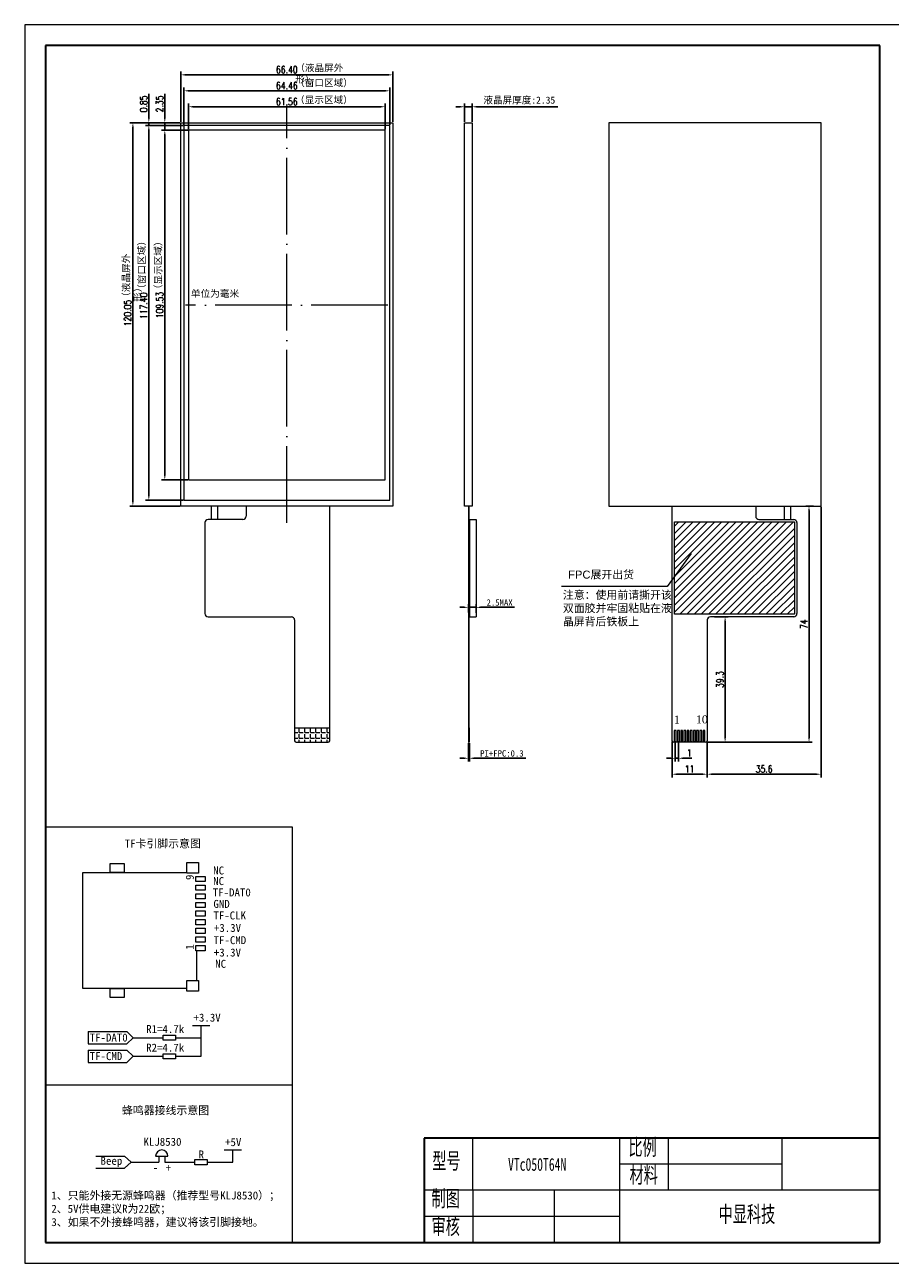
# Model space of a CAD drawing. Header units: millimetres. Extents: x 1758 to 2307, y -2256 to -1869.
# Tile 1 of 2: x 1758 to 2029, y -2256 to -1869. Entities that reach past the tile are written whole.
import ezdxf
from ezdxf.enums import TextEntityAlignment as Align

# ---------------------------------------------------------------- set-up
doc = ezdxf.new("R2010")
doc.units = ezdxf.units.MM
doc.linetypes.add('ACAD_ISO04W100', pattern=[30, 24, -3, 0, -3])
doc.linetypes.add('CENTER2', pattern=[28.574999, 19.049999, -3.175, 3.175, -3.175])
doc.layers.get('0').update_dxf_attribs({"lineweight": 18})
for name, color, linetype, lineweight in [('DIM（标注）', 3, 'Continuous', 18), ('SILKSCREEN_OUTLINES_BTM', 211, 'Continuous', 18), ('thick', 7, 'Continuous', 30), ('thin', 7, 'Continuous', 18), ('标注', 7, 'Continuous', 13), ('粗实线层', 7, 'Continuous', 35), ('细实线层', 7, 'Continuous', 18)]:
    doc.layers.add(name, color=color, linetype=linetype, lineweight=lineweight)
doc.styles.add('ROMANS', font='romans.shx', dxfattribs={"width": 0.8, "bigfont": 'gbcbig.shx'})
doc.styles.get("Standard").update_dxf_attribs({"font": 'txt.shx', "bigfont": 'gbcbig.shx'})
doc.styles.add('TIMES_NEW_ROMAN', font='txt')
doc.styles.add('宋体', font='txt')
doc.styles.add('机械字体', font='txt', dxfattribs={"width": 0.67})
doc.dimstyles.new('ISO-25$0', dxfattribs={"dimscale": 0.8, "dimtxt": 2.75, "dimasz": 1.7, "dimexe": 1.25, "dimexo": 0.3, "dimtad": 1, "dimzin": 0, "dimdsep": 46, "dimtxsty": 'ROMANS', "dimcen": 2, "dimdle": 3.4, "dimclrd": 256, "dimclre": 256, "dimclrt": 256, "dimadec": 0, "dimazin": 0, "dimtfac": 1, "dimtmove": 0, "dimatfit": 3, "dimfxl": 0, "dimtolj": 1, "dimarcsym": 0})

# ---------------------------------------------------------------- blocks, each defined once
blk = doc.blocks.new('*X3')
at = {"lineweight": 0}
for points in [[(1810.74, -1894.02), (1810.74, -1894.48), (1809.38, -1894.25)], [(1869.58, -1894.02), (1869.58, -1894.48), (1870.94, -1894.25)]]:
    blk.add_hatch(color=256, dxfattribs=at).paths.add_polyline_path(points, flags=0)
at = {"lineweight": -2}
for p, q in [((1809.38, -1901.36), (1809.38, -1893.25)), ((1810.74, -1894.25), (1869.58, -1894.25)), ((1870.94, -1901.36), (1870.94, -1893.25))]:
    blk.add_line(p, q, dxfattribs=at)
at = {"lineweight": 0, "insert": (1840.16, -1892.65), "char_height": 2.2, "width": 13.9124, "attachment_point": 5, "style": 'ROMANS'}
blk.add_mtext('61.56', dxfattribs=at)
blk = doc.blocks.new('*X4')
at = {"lineweight": 0}
for points in [[(1808.32, -1884.02), (1808.32, -1884.48), (1806.96, -1884.25)], [(1872, -1884.02), (1872, -1884.48), (1873.36, -1884.25)]]:
    blk.add_hatch(color=256, dxfattribs=at).paths.add_polyline_path(points, flags=0)
at = {"lineweight": -2}
for p, q in [((1806.96, -1899.01), (1806.96, -1883.25)), ((1808.32, -1884.25), (1872, -1884.25)), ((1873.36, -1899.01), (1873.36, -1883.25))]:
    blk.add_line(p, q, dxfattribs=at)
at = {"lineweight": 0, "insert": (1840.16, -1882.65), "char_height": 2.2, "width": 13.9124, "attachment_point": 5, "style": 'ROMANS'}
blk.add_mtext('66.40', dxfattribs=at)
blk = doc.blocks.new('*X5')
at = {"lineweight": 0}
for points in [[(1801.73, -1902.96), (1802.19, -1902.96), (1801.96, -1901.6)], [(1801.73, -2009.76), (1802.19, -2009.76), (1801.96, -2011.12)]]:
    blk.add_hatch(color=256, dxfattribs=at).paths.add_polyline_path(points, flags=0)
at = {"lineweight": -2}
for p, q in [((1809.14, -1901.6), (1800.96, -1901.6)), ((1801.96, -1902.96), (1801.96, -2009.76)), ((1809.14, -2011.12), (1800.96, -2011.12))]:
    blk.add_line(p, q, dxfattribs=at)
at = {"lineweight": 0, "insert": (1800.36, -1956.36), "char_height": 2.2, "width": 16.9295, "attachment_point": 5, "rotation": 90, "style": 'ROMANS'}
blk.add_mtext('109.53', dxfattribs=at)
blk = doc.blocks.new('*X6')
at = {"lineweight": 0}
for points in [[(1791.73, -1900.61), (1792.19, -1900.61), (1791.96, -1899.25)], [(1791.73, -2017.94), (1792.19, -2017.94), (1791.96, -2019.3)]]:
    blk.add_hatch(color=256, dxfattribs=at).paths.add_polyline_path(points, flags=0)
at = {"lineweight": -2}
for p, q in [((1806.72, -1899.25), (1790.96, -1899.25)), ((1791.96, -1900.61), (1791.96, -2017.94)), ((1806.72, -2019.3), (1790.96, -2019.3))]:
    blk.add_line(p, q, dxfattribs=at)
at = {"lineweight": 0, "insert": (1790.36, -1958.86), "char_height": 2.2, "width": 16.9295, "attachment_point": 5, "rotation": 90, "style": 'ROMANS'}
blk.add_mtext('120.05', dxfattribs=at)
blk = doc.blocks.new('*X7')
at = {"lineweight": 0}
for points in [[(1960.44, -2098.07), (1960.44, -2098.53), (1961.8, -2098.3)], [(1964.16, -2098.07), (1964.16, -2098.53), (1962.8, -2098.3)]]:
    blk.add_hatch(color=256, dxfattribs=at).paths.add_polyline_path(points, flags=0)
at = {"lineweight": -2}
for p, q in [((1961.8, -2093.34), (1961.8, -2099.3)), ((1962.8, -2093.34), (1962.8, -2099.3)), ((1960.44, -2098.3), (1959.08, -2098.3)), ((1961.8, -2098.3), (1962.8, -2098.3)), ((1964.16, -2098.3), (1966.94, -2098.3))]:
    blk.add_line(p, q, dxfattribs=at)
at = {"lineweight": 0, "insert": (1966.23, -2096.7), "char_height": 2.2, "width": 0.8381, "attachment_point": 5, "style": 'ROMANS'}
blk.add_mtext('1', dxfattribs=at)
blk = doc.blocks.new('*X8')
at = {"lineweight": 0}
for points in [[(1962.16, -2103.07), (1962.16, -2103.53), (1960.8, -2103.3)], [(1970.44, -2103.07), (1970.44, -2103.53), (1971.8, -2103.3)]]:
    blk.add_hatch(color=256, dxfattribs=at).paths.add_polyline_path(points, flags=0)
at = {"lineweight": -2}
for p, q in [((1960.8, -2093.04), (1960.8, -2104.3)), ((1971.8, -2093.04), (1971.8, -2104.3)), ((1962.16, -2103.3), (1970.44, -2103.3))]:
    blk.add_line(p, q, dxfattribs=at)
at = {"lineweight": 0, "insert": (1966.3, -2101.7), "char_height": 2.2, "width": 4.1905, "attachment_point": 5, "style": 'ROMANS'}
blk.add_mtext('11', dxfattribs=at)
blk = doc.blocks.new('*X9')
at = {"lineweight": 0}
for points in [[(1977.18, -2055.36), (1977.64, -2055.36), (1977.41, -2054)], [(1977.18, -2091.94), (1977.64, -2091.94), (1977.41, -2093.3)]]:
    blk.add_hatch(color=256, dxfattribs=at).paths.add_polyline_path(points, flags=0)
at = {"lineweight": -2}
for p, q in [((1974.05, -2054), (1978.41, -2054)), ((1977.41, -2091.94), (1977.41, -2055.36)), ((1971.54, -2093.3), (1978.41, -2093.3))]:
    blk.add_line(p, q, dxfattribs=at)
at = {"lineweight": 0, "insert": (1975.81, -2073.65), "char_height": 2.2, "width": 10.7276, "attachment_point": 5, "rotation": 90, "style": 'ROMANS'}
blk.add_mtext('39.3', dxfattribs=at)
blk = doc.blocks.new('*X10')
at = {"lineweight": 0}
for points in [[(1894.48, -1894.02), (1894.48, -1894.48), (1895.84, -1894.25)], [(1899.55, -1894.02), (1899.55, -1894.48), (1898.19, -1894.25)]]:
    blk.add_hatch(color=256, dxfattribs=at).paths.add_polyline_path(points, flags=0)
at = {"lineweight": -2}
for p, q in [((1894.48, -1894.25), (1893.12, -1894.25)), ((1895.84, -1899.01), (1895.84, -1893.25)), ((1895.84, -1894.25), (1898.19, -1894.25)), ((1898.19, -1899.01), (1898.19, -1893.25)), ((1899.55, -1894.25), (1925.03, -1894.25))]:
    blk.add_line(p, q, dxfattribs=at)
at = {"lineweight": 0, "insert": (1912.97, -1892.29), "char_height": 2.2, "width": 46.5073, "attachment_point": 5, "style": '宋体'}
blk.add_mtext('液晶屏厚度:2.35', dxfattribs=at)
blk = doc.blocks.new('$CAXA_FRAME_13B17AC1$')
at = {"layer": '粗实线层'}
for p, q in [((-287, 200), (-287, -200)), ((287, 200), (-287, 200)), ((287, -200), (287, 200)), ((-287, -200), (287, -200))]:
    blk.add_line(p, q, dxfattribs=at)
at = {"layer": '细实线层'}
for p, q in [((297, 210), (-297, 210)), ((-297, 210), (-297, -210)), ((297, -210), (297, 210)), ((-297, -210), (297, -210))]:
    blk.add_line(p, q, dxfattribs=at)
blk = doc.blocks.new('TF')
at = {"lineweight": 0}
for p, q in [((-4.774, 14.5), (-0.976, 14.5)), ((-14.7, 13.274), (-14.7, 0)), ((0, 0), (0, 13.25)), ((-14.7, 0), (0, 0))]:
    blk.add_line(p, q, dxfattribs=at)
for points in [[(-15.976, 14.726), (-14.624, 14.726), (-14.624, 13.274), (-15.976, 13.274)], [(-14.226, 15.576), (-13.574, 15.576), (-13.574, 14.424), (-14.226, 14.424)], [(-13.126, 15.576), (-12.474, 15.576), (-12.474, 14.424), (-13.126, 14.424)], [(-12.026, 15.576), (-11.374, 15.576), (-11.374, 14.424), (-12.026, 14.424)], [(-10.926, 15.576), (-10.274, 15.576), (-10.274, 14.424), (-10.926, 14.424)], [(-9.826, 15.576), (-9.174, 15.576), (-9.174, 14.424), (-9.826, 14.424)], [(-8.726, 15.576), (-8.074, 15.576), (-8.074, 14.424), (-8.726, 14.424)], [(-7.626, 15.576), (-6.974, 15.576), (-6.974, 14.424), (-7.626, 14.424)], [(-6.526, 15.576), (-5.874, 15.576), (-5.874, 14.424), (-6.526, 14.424)], [(-5.426, 15.576), (-4.774, 15.576), (-4.774, 14.424), (-5.426, 14.424)], [(-0.976, 14.726), (0.376, 14.726), (0.376, 13.274), (-0.976, 13.274)], [(-15.8715, 5.289), (-14.7285, 5.289), (-14.7285, 3.511), (-15.8715, 3.511)], [(0.0285, 5.289), (1.1715, 5.289), (1.1715, 3.511), (0.0285, 3.511)]]:
    blk.add_lwpolyline(points, close=True, dxfattribs=at)
blk = doc.blocks.new('*X13')
at = {"lineweight": 0}
for points in [[(1801.73, -1897.89), (1802.19, -1897.89), (1801.96, -1899.25)], [(1801.73, -1902.96), (1802.19, -1902.96), (1801.96, -1901.6)]]:
    blk.add_hatch(color=256, dxfattribs=at).paths.add_polyline_path(points, flags=0)
at = {"lineweight": -2}
for p, q in [((1801.96, -1897.89), (1801.96, -1890.17)), ((1805.12, -1899.25), (1800.96, -1899.25)), ((1801.96, -1901.6), (1801.96, -1899.25)), ((1804.81, -1901.6), (1800.96, -1901.6)), ((1801.96, -1902.96), (1801.96, -1904.32))]:
    blk.add_line(p, q, dxfattribs=at)
at = {"lineweight": 0, "insert": (1800.36, -1893.35), "char_height": 2.2, "width": 10.7276, "attachment_point": 5, "rotation": 90, "style": 'ROMANS'}
blk.add_mtext('2.35', dxfattribs=at)
blk = doc.blocks.new('*X33')
at = {"lineweight": 0}
for points in [[(2003.46, -2020.66), (2003.91, -2020.66), (2003.69, -2019.3)], [(2003.46, -2091.94), (2003.91, -2091.94), (2003.69, -2093.3)]]:
    blk.add_hatch(color=256, dxfattribs=at).paths.add_polyline_path(points, flags=0)
at = {"lineweight": -2}
for p, q in [((2005.05, -2019.3), (2002.69, -2019.3)), ((2003.69, -2091.94), (2003.69, -2020.66)), ((1975.92, -2093.3), (2004.69, -2093.3))]:
    blk.add_line(p, q, dxfattribs=at)
at = {"lineweight": 0, "insert": (2002.09, -2056.3), "char_height": 2.2, "width": 5.8667, "attachment_point": 5, "rotation": 90, "style": 'ROMANS'}
blk.add_mtext('74', dxfattribs=at)
blk = doc.blocks.new('*X34')
at = {"layer": '标注', "linetype": 'Continuous', "lineweight": 0}
blk.add_hatch(color=256, dxfattribs=at).paths.add_polyline_path([(1966.8, -2034.18), (1966.31, -2035.06), (1966.11, -2034.92)], flags=0)
blk.add_hatch(color=256, dxfattribs=at).paths.add_polyline_path([(1966.8, -2034.18), (1966.31, -2035.06), (1966.11, -2034.92)], flags=0)
for p, q in [((1966.8, -2034.18), (1959.32, -2044.52)), ((1966.8, -2034.18), (1959.32, -2044.52)), ((1959.32, -2044.52), (1926.19, -2044.52)), ((1959.32, -2044.52), (1926.19, -2044.52))]:
    blk.add_line(p, q, dxfattribs=at)
at = {"layer": '标注', "lineweight": 0}
blk.add_line((1926.19, -2044.52), (1926.19, -2044.52), dxfattribs=at)
blk.add_line((1926.19, -2044.52), (1926.19, -2044.52), dxfattribs=at)
blk = doc.blocks.new('*X35')
at = {"lineweight": 0}
for points in [[(1973.16, -2103.07), (1973.16, -2103.53), (1971.8, -2103.3)], [(2006.08, -2103.07), (2006.08, -2103.53), (2007.44, -2103.3)]]:
    blk.add_hatch(color=256, dxfattribs=at).paths.add_polyline_path(points, flags=0)
at = {"lineweight": -2}
for p, q in [((2007.44, -2019.54), (2007.44, -2104.3)), ((1971.8, -2093.04), (1971.8, -2104.3)), ((2006.08, -2103.3), (1973.16, -2103.3))]:
    blk.add_line(p, q, dxfattribs=at)
at = {"lineweight": 0, "insert": (1989.62, -2101.7), "char_height": 2.2, "width": 10.7276, "attachment_point": 5, "style": 'ROMANS'}
blk.add_mtext('35.6', dxfattribs=at)
blk = doc.blocks.new('*X36')
at = {"layer": '标注', "lineweight": 0}
for points in [[(1895.66, -2098.07), (1895.66, -2098.53), (1897.02, -2098.3)], [(1898.68, -2098.07), (1898.68, -2098.53), (1897.32, -2098.3)]]:
    blk.add_hatch(color=256, dxfattribs=at).paths.add_polyline_path(points, flags=0)
at = {"layer": '标注', "lineweight": -2}
for p, q in [((1897.02, -2093.54), (1897.02, -2099.3)), ((1897.32, -2093.54), (1897.32, -2099.3)), ((1895.66, -2098.3), (1894.3, -2098.3)), ((1897.02, -2098.3), (1897.32, -2098.3)), ((1898.68, -2098.3), (1915.01, -2098.3))]:
    blk.add_line(p, q, dxfattribs=at)
at = {"layer": '标注', "lineweight": 0, "insert": (1907.52, -2096.8), "char_height": 2, "width": 28.1117, "attachment_point": 5, "style": '宋体'}
blk.add_mtext('PI+FPC:0.3', dxfattribs=at)
blk = doc.blocks.new('*X37')
at = {"layer": '标注', "lineweight": 0}
for points in [[(1895.66, -2050.81), (1895.66, -2051.26), (1897.02, -2051.03)], [(1900.78, -2050.81), (1900.78, -2051.26), (1899.42, -2051.03)]]:
    blk.add_hatch(color=256, dxfattribs=at).paths.add_polyline_path(points, flags=0)
at = {"layer": '标注', "lineweight": -2}
for p, q in [((1895.66, -2051.03), (1894.3, -2051.03)), ((1897.02, -2052.65), (1897.02, -2050.03)), ((1897.02, -2051.03), (1899.42, -2051.03)), ((1899.42, -2052.73), (1899.42, -2050.03)), ((1900.78, -2051.03), (1911.46, -2051.03))]:
    blk.add_line(p, q, dxfattribs=at)
at = {"layer": '标注', "lineweight": 0, "insert": (1906.8, -2049.53), "char_height": 2, "width": 16.7374, "attachment_point": 5, "style": '宋体'}
blk.add_mtext('2.5MAX', dxfattribs=at)
blk = doc.blocks.new('*X38')
at = {"lineweight": 0}
for points in [[(1809.29, -1889.02), (1809.29, -1889.48), (1807.93, -1889.25)], [(1871.03, -1889.02), (1871.03, -1889.48), (1872.39, -1889.25)]]:
    blk.add_hatch(color=256, dxfattribs=at).paths.add_polyline_path(points, flags=0)
at = {"lineweight": -2}
for p, q in [((1807.93, -1899.86), (1807.93, -1888.25)), ((1872.39, -1899.86), (1872.39, -1888.25)), ((1809.29, -1889.25), (1871.03, -1889.25))]:
    blk.add_line(p, q, dxfattribs=at)
at = {"lineweight": 0, "insert": (1840.16, -1887.65), "char_height": 2.2, "width": 13.9124, "attachment_point": 5, "style": 'ROMANS'}
blk.add_mtext('64.46', dxfattribs=at)
blk = doc.blocks.new('*X39')
at = {"lineweight": 0}
for points in [[(1796.73, -1901.46), (1797.19, -1901.46), (1796.96, -1900.1)], [(1796.73, -2016.14), (1797.19, -2016.14), (1796.96, -2017.5)]]:
    blk.add_hatch(color=256, dxfattribs=at).paths.add_polyline_path(points, flags=0)
at = {"lineweight": -2}
for p, q in [((1807.69, -1900.1), (1795.96, -1900.1)), ((1796.96, -1901.46), (1796.96, -2016.14)), ((1807.69, -2017.5), (1795.96, -2017.5))]:
    blk.add_line(p, q, dxfattribs=at)
at = {"lineweight": 0, "insert": (1795.36, -1956.59), "char_height": 2.2, "width": 16.9295, "attachment_point": 5, "rotation": 90, "style": 'ROMANS'}
blk.add_mtext('117.40', dxfattribs=at)
blk = doc.blocks.new('*X40')
at = {"lineweight": 0}
for points in [[(1796.73, -1897.89), (1797.19, -1897.89), (1796.96, -1899.25)], [(1796.73, -1901.46), (1797.19, -1901.46), (1796.96, -1900.1)]]:
    blk.add_hatch(color=256, dxfattribs=at).paths.add_polyline_path(points, flags=0)
at = {"lineweight": -2}
for p, q in [((1796.96, -1897.89), (1796.96, -1890.17)), ((1798.6, -1899.25), (1795.96, -1899.25)), ((1798.32, -1900.1), (1795.96, -1900.1)), ((1796.96, -1900.1), (1796.96, -1899.25)), ((1796.96, -1901.46), (1796.96, -1902.82))]:
    blk.add_line(p, q, dxfattribs=at)
at = {"lineweight": 0, "insert": (1795.36, -1893.35), "char_height": 2.2, "width": 10.7276, "attachment_point": 5, "rotation": 90, "style": 'ROMANS'}
blk.add_mtext('0.85', dxfattribs=at)

msp = doc.modelspace()

# ---------------------------------------------------------------- hatches: boundary and pattern name
at = {"lineweight": 0}
h = msp.add_hatch(dxfattribs=at)
h.set_pattern_fill('ANSI31', color=256, style=0, pattern_type=0)
h.set_pattern_definition([(45, (0, 0), (-1.122532, 1.122532), [])])
h.paths.add_polyline_path([(1961.603, -2024.299), (1999.103, -2024.299), (1999.103, -2053.199), (1961.603, -2053.199)], flags=0)
h = msp.add_hatch(dxfattribs=at)
h.set_pattern_fill('ANGLE', color=256, scale=0.25, style=0)
h.set_pattern_definition([(0, (0, 0), (0, 1.74625), [1.27, -0.47625]), (90, (0, 0), (-1.74625, 1e-16), [1.27, -0.47625])])
edge = h.paths.add_edge_path(flags=0)
edge.add_line((1842.599, -2088.799), (1842.599, -2092.799))
edge.add_arc((1843.099, -2092.799), 0.5, 180, 270)
edge.add_line((1843.099, -2093.299), (1853.099, -2093.299))
edge.add_arc((1853.099, -2092.799), 0.5, 270, 360)
edge.add_line((1853.599, -2092.799), (1853.599, -2088.799))
edge.add_line((1853.599, -2088.799), (1842.599, -2088.799))

# ---------------------------------------------------------------- linework, layer by layer
at = {"linetype": 'ACAD_ISO04W100', "lineweight": 0}
for p, q in [((1840.159, -2024.518), (1840.159, -1893.955)), ((1871.784, -1956.362), (1808.461, -1956.362))]:
    msp.add_line(p, q, dxfattribs=at)
at = {"lineweight": 0}
for p, q in [((1816.499, -2019.299), (1816.499, -2023.499)), ((1818.499, -2019.299), (1818.499, -2023.499)), ((1827.399, -2019.299), (1827.399, -2022.499)), ((1853.599, -2092.799), (1853.599, -2019.299)), ((1897.015, -2019.299), (1897.015, -2093.299)), ((1897.115, -2019.299), (1897.115, -2023.499)), ((1960.803, -2092.799), (1960.803, -2019.299)), ((1987.003, -2019.299), (1987.003, -2022.499)), ((1995.903, -2019.299), (1995.903, -2023.499)), ((1997.903, -2019.299), (1997.903, -2023.499)), ((1814.499, -2024.499), (1814.499, -2052.999)), ((1826.399, -2023.499), (1815.499, -2023.499)), ((1897.115, -2023.499), (1899.415, -2023.499)), ((1897.415, -2023.499), (1897.415, -2053.999)), ((1899.415, -2023.499), (1899.415, -2053.999)), ((1988.003, -2023.499), (1998.903, -2023.499)), ((1999.903, -2024.499), (1999.903, -2052.999)), ((1815.499, -2053.999), (1841.599, -2053.999)), ((1842.599, -2054.999), (1842.599, -2092.799)), ((1897.115, -2053.999), (1899.415, -2053.999)), ((1897.115, -2053.999), (1897.115, -2088.799)), ((1971.803, -2054.999), (1971.803, -2092.799)), ((1998.903, -2053.999), (1972.803, -2053.999)), ((1842.599, -2088.799), (1853.599, -2088.799)), ((1897.315, -2088.799), (1897.115, -2088.799)), ((1897.315, -2088.799), (1897.315, -2093.299)), ((1843.099, -2093.299), (1853.099, -2093.299)), ((1897.015, -2093.299), (1897.315, -2093.299)), ((1971.303, -2093.299), (1961.303, -2093.299)), ((1810.618, -2181.987), (1816.062, -2181.987)), ((1813.34, -2191.646), (1813.34, -2181.987)), ((1777.998, -2183.896), (1777.998, -2187.756)), ((1777.998, -2183.896), (1790.038, -2183.896)), ((1790.038, -2183.896), (1792.095, -2185.826)), ((1792.095, -2185.826), (1790.038, -2187.756)), ((1792.095, -2185.826), (1801.489, -2185.826)), ((1805.342, -2185.826), (1813.34, -2185.826)), ((1777.998, -2187.756), (1790.038, -2187.756)), ((1777.998, -2189.716), (1790.038, -2189.716)), ((1777.998, -2189.716), (1777.998, -2193.576)), ((1790.038, -2189.716), (1792.095, -2191.646)), ((1777.998, -2193.576), (1790.038, -2193.576)), ((1792.095, -2191.646), (1790.038, -2193.576)), ((1792.095, -2191.646), (1801.489, -2191.646)), ((1805.342, -2191.646), (1813.34, -2191.646)), ((1820.495, -2220.975), (1825.939, -2220.975)), ((1823.217, -2224.814), (1823.217, -2220.975)), ((1780.341, -2222.884), (1789.372, -2222.884)), ((1789.372, -2222.884), (1791.429, -2224.814)), ((1791.429, -2224.814), (1789.372, -2226.744)), ((1791.429, -2224.814), (1800.072, -2224.814)), ((1799.095, -2222.901), (1802.948, -2222.901)), ((1800.072, -2222.901), (1800.072, -2224.814)), ((1801.971, -2222.901), (1801.971, -2224.814)), ((1801.971, -2224.814), (1811.366, -2224.814)), ((1815.219, -2224.814), (1823.217, -2224.814)), ((1780.341, -2226.744), (1789.372, -2226.744))]:
    msp.add_line(p, q, dxfattribs=at)
for p, q in [((1841.843, -2119.791), (1841.843, -2249.937)), ((1883.133, -2217.315), (1883.133, -2249.937)), ((1898.425, -2233.626), (1898.425, -2217.315))]:
    msp.add_line(p, q)
for points in [[(1806.959, -1899.249), (1873.359, -1899.249), (1873.359, -2019.299), (1806.959, -2019.299)], [(1807.929, -2017.499), (1872.389, -2017.499), (1872.389, -1900.099), (1807.929, -1900.099)], [(1895.84, -1899.249), (1898.19, -1899.249), (1898.19, -2019.299), (1895.84, -2019.299)], [(2007.442, -1899.249), (1941.042, -1899.249), (1941.042, -2019.299), (2007.442, -2019.299)], [(1961.603, -2024.299), (1999.103, -2024.299), (1999.103, -2053.199), (1961.603, -2053.199)], [(1961.503, -2093.099), (1962.103, -2093.099), (1962.103, -2089.599), (1961.503, -2089.599)], [(1962.503, -2093.099), (1963.103, -2093.099), (1963.103, -2089.599), (1962.503, -2089.599)], [(1963.503, -2093.099), (1964.103, -2093.099), (1964.103, -2089.599), (1963.503, -2089.599)], [(1964.503, -2093.099), (1965.103, -2093.099), (1965.103, -2089.599), (1964.503, -2089.599)], [(1965.503, -2093.099), (1966.103, -2093.099), (1966.103, -2089.599), (1965.503, -2089.599)], [(1966.503, -2093.099), (1967.103, -2093.099), (1967.103, -2089.599), (1966.503, -2089.599)], [(1967.503, -2093.099), (1968.103, -2093.099), (1968.103, -2089.599), (1967.503, -2089.599)], [(1968.503, -2093.099), (1969.103, -2093.099), (1969.103, -2089.599), (1968.503, -2089.599)], [(1969.503, -2093.099), (1970.103, -2093.099), (1970.103, -2089.599), (1969.503, -2089.599)], [(1970.503, -2093.099), (1971.103, -2093.099), (1971.103, -2089.599), (1970.503, -2089.599)], [(1801.489, -2185.014), (1805.342, -2185.014), (1805.342, -2186.639), (1801.489, -2186.639)], [(1801.489, -2190.834), (1805.342, -2190.834), (1805.342, -2192.459), (1801.489, -2192.459)], [(1811.366, -2224.002), (1815.219, -2224.002), (1815.219, -2225.627), (1811.366, -2225.627)]]:
    msp.add_lwpolyline(points, close=True, dxfattribs=at)
at = {"color": 1, "lineweight": 0}
msp.add_lwpolyline([(1809.379, -2011.125), (1870.939, -2011.125), (1870.939, -1901.599), (1809.379, -1901.599)], close=True, dxfattribs=at)
at = {"lineweight": 0}
for centre, radius, start, end in [((1815.499, -2024.499), 1, 90, 180), ((1826.399, -2022.499), 1, 270, 0), ((1988.003, -2022.499), 1, 180, 270), ((1998.903, -2024.499), 1, 0, 90), ((1815.499, -2052.999), 1, 180, 270), ((1841.599, -2054.999), 1, 0, 90), ((1972.803, -2054.999), 1, 90, 180), ((1998.903, -2052.999), 1, 270, 0), ((1843.099, -2092.799), 0.5, 180, 270), ((1853.099, -2092.799), 0.5, 270, 360), ((1961.303, -2092.799), 0.5, 180, 270), ((1971.303, -2092.799), 0.5, 270, 0), ((1801.021, -2222.901), 1.926, 0, 180)]:
    msp.add_arc(centre, radius, start, end, dxfattribs=at)
at = {"layer": 'thick'}
for p, q in [((2025.851, -2217.315), (1883.133, -2217.315)), ((1883.133, -2217.315), (1883.133, -2249.937)), ((1883.133, -2217.315), (1883.133, -2249.937)), ((2025.851, -2249.937), (2025.851, -2217.315)), ((1883.133, -2249.937), (2025.851, -2249.937))]:
    msp.add_line(p, q, dxfattribs=at)
at = {"layer": 'thin'}
for p, q in [((1944.298, -2217.315), (1944.298, -2249.937)), ((1959.589, -2217.315), (1959.589, -2233.626)), ((1995.269, -2233.626), (1995.269, -2217.315)), ((1995.269, -2225.471), (1944.298, -2225.471)), ((2025.851, -2233.626), (1883.133, -2233.626)), ((1898.425, -2233.626), (1898.425, -2249.937)), ((1923.91, -2233.626), (1923.91, -2249.937)), ((1944.298, -2241.781), (1883.133, -2241.781))]:
    msp.add_line(p, q, dxfattribs=at)
at = {"layer": '标注', "lineweight": 0}
for p, q in [((1764.639, -2119.791), (1841.843, -2119.791)), ((1764.639, -2200.624), (1841.843, -2200.624))]:
    msp.add_line(p, q, dxfattribs=at)

# ---------------------------------------------------------------- block references
at = {"lineweight": 0, "xscale": 2.461593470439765, "yscale": 2.461593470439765, "zscale": 2.461593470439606, "rotation": 270}
msp.add_blockref('TF', (1776.214, -2170.332), dxfattribs=at)
at = {"layer": '标注', "lineweight": 0}
msp.add_blockref('*X34', (0, 0), dxfattribs=at)
at = {"layer": '粗实线层', "lineweight": 0, "xscale": 0.6530298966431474, "yscale": 0.6530298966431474, "zscale": 0.6530298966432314, "rotation": 90}
msp.add_blockref('$CAXA_FRAME_13B17AC1$', (1895.245, -2062.517), dxfattribs=at)

# ---------------------------------------------------------------- texts
at = {"color": 1, "lineweight": 0, "attachment_point": 1}
for s, insert, char_height, width in [('{\\fSimSun|b0|i0|c0|p46;（液晶屏外形）}', (1842.817, -1880.978), 2.15264, 19.6332), ('{\\fSimSun|b0|i0|c0|p46;（窗口区域）}', (1842.749, -1885.68), 2.1526, 22.80135), ('{\\fSimSun|b0|i0|c0|p46;（显示区域）}', (1842.737, -1891.017), 2.15264, 19.6332)]:
    msp.add_mtext(s, dxfattribs=dict(at, insert=insert, char_height=char_height, width=width))
at = {"color": 1, "lineweight": 0, "attachment_point": 1, "rotation": 90}
for s, insert, char_height, width in [('{\\fSimSun|b0|i0|c0|p46;（液晶屏外形）}', (1788.772, -1955.352), 2.15264, 19.6332), ('{\\fSimSun|b0|i0|c0|p46;（窗口区域）}', (1793.648, -1952.845), 2.1526, 22.80135), ('{\\fSimSun|b0|i0|c0|p46;（显示区域）}', (1798.801, -1952.942), 2.15264, 19.6332)]:
    msp.add_mtext(s, dxfattribs=dict(at, insert=insert, char_height=char_height, width=width))
at = {"lineweight": 0, "attachment_point": 1}
for s, insert, char_height, width in [('{\\fSimSun|b0|i0|c0|p46;单位为毫米}', (1810.154, -1951.69), 2.15264, 20.54134), ('{\\ftimes new roman|b0|i0|c0|p3;1}', (1961.354, -2084.933), 2.5, 0.96246), ('{\\ftimes new roman|b0|i0|c0|p3;10}', (1968.246, -2084.878), 2.5, 3.13099), ('{\\fSimSun|b0|i0|c0|p3;TF卡引脚示意图}', (1789.387, -2123.757), 2.5, 29.78651), ('{\\fSimSun|b0|i0|c0|p3;NC}', (1817.109, -2132.2), 2.5, 25.53378), ('{\\fSimSun|b0|i0|c0|p3;NC}', (1817.109, -2135.532), 2.5, 25.53378), ('{\\fSimSun|b0|i0|c0|p3;TF-DAT0}', (1816.982, -2139.071), 2.5, 25.53378), ('{\\fSimSun|b0|i0|c0|p3;GND}', (1817.184, -2142.68), 2.5, 25.53378), ('{\\fSimSun|b0|i0|c0|p3;TF-CLK}', (1817.167, -2146.288), 2.5, 25.53378), ('{\\fSimSun|b0|i0|c0|p3;+3.3V}', (1817.333, -2150.19), 2.5, 25.53378), ('{\\fSimSun|b0|i0|c0|p3;TF-CMD}', (1817.237, -2154.032), 2.5, 25.53378), ('{\\fSimSun|b0|i0|c0|p3;+3.3V}', (1817.312, -2157.897), 2.5, 25.53378), ('{\\fSimSun|b0|i0|c0|p3;NC}', (1817.742, -2161.435), 2.5, 25.53378), ('{\\fSimSun|b0|i0|c0|p3;+3.3V}', (1810.952, -2178.287), 2.5, 24.79402), ('{\\fSimSun|b0|i0|c0|p3;R1=4.7k}', (1796.12, -2181.865), 2.5, 4.49307), ('{\\fSimSun|b0|i0|c0|p3;TF-DAT0}', (1778.433, -2184.532), 2.5, 9.89669), ('{\\fSimSun|b0|i0|c0|p3;R2=4.7k}', (1796.12, -2187.685), 2.5, 4.49307), ('{\\fSimSun|b0|i0|c0|p3;TF-CMD}', (1778.433, -2190.352), 2.5, 9.89669), ('{\\fSimSun|b0|i0|c0|p46;蜂鸣器接线示意图}', (1788.56, -2207.331), 2.5, 29.78651), ('{\\fSimSun|b0|i0|c0|p3;KLJ8530}', (1795.275, -2217.182), 2.5, 16.12259), ('{\\fSimSun|b0|i0|c0|p3;+5V}', (1820.829, -2217.275), 2.5, 24.79402), ('{\\fSimSun|b0|i0|c0|p3;R}', (1812.534, -2221.149), 2.5, 4.49307), ('{\\fSimSun|b0|i0|c0|p3;Beep}', (1781.833, -2223.144), 2.5, 9.89669), ('{\\fSimSun|b0|i0|c0|p3;+}', (1802.216, -2225.321), 2.5, 4.49307), ('{\\fSimSun|b0|i0|c0|p3;-}', (1798.191, -2225.249), 2.5, 4.49307), ('{\\fSimSun|b0|i0|c0|p3;1、只能外接无源蜂鸣器（推荐型号KLJ8530）；\\P2、5V供电建议R为22欧；\\P3、如果不外接蜂鸣器，建议将该引脚接地。}', (1766.44, -2233.992), 2.5, 94.15476)]:
    msp.add_mtext(s, dxfattribs=dict(at, insert=insert, char_height=char_height, width=width))
at = {"color": 7, "linetype": 'CENTER2', "lineweight": 0, "insert": (1926.612, -2045.89), "char_height": 2.5, "width": 34.76935, "attachment_point": 1, "style": '宋体'}
msp.add_mtext('{\\fSimSun|b1|i0|c134|p2;\\C0;注意：使用前请撕开该双面胶并\\C7;牢固粘贴在液晶屏背后铁板上}', dxfattribs=at)
at = {"color": 7, "char_height": 2.5, "attachment_point": 1, "rotation": 90}
for s, insert, width in [('{\\fSimSun|b0|i0|c0|p3;9}', (1808.528, -2136.433), 1.43056), ('{\\fSimSun|b0|i0|c0|p3;1}', (1808.528, -2158.24), 1.01389)]:
    msp.add_mtext(s, dxfattribs=dict(at, insert=insert, width=width))
at = {"layer": 'DIM（标注）', "color": 7, "linetype": 'CENTER2', "lineweight": 0, "insert": (1928.274, -2039.53), "char_height": 2.5, "width": 29.54665, "attachment_point": 1, "style": '宋体'}
msp.add_mtext('{\\farial|b0|i0|c134|p2;\\C0;FPC\\fSimSun|b0|i0|c134|p2;展开出货}', dxfattribs=at)
at = {"layer": 'SILKSCREEN_OUTLINES_BTM', "lineweight": 0, "style": 'TIMES_NEW_ROMAN'}
msp.add_text('12', height=0.01, dxfattribs=at).set_placement((2000.293, -1969.349), align=Align.MIDDLE_CENTER)
at = {"layer": 'thick', "attachment_point": 1, "style": '机械字体'}
for s, insert, char_height, width in [('比例', (1947.135, -2217.554), 5.0971, 12.94837), ('型号', (1885.703, -2221.841), 5.0971, 12.94837), ('VTc050T64N', (1909.443, -2223.512), 4, 37.6337), ('材料', (1947.47, -2226.26), 5.0971, 12.94837), ('制图', (1885.476, -2233.626), 5.0971, 12.94837), ('中显科技', (1975.365, -2238.524), 5.0971, 28.36201), ('审核', (1885.476, -2242.332), 5.0971, 12.94837)]:
    msp.add_mtext(s, dxfattribs=dict(at, insert=insert, char_height=char_height, width=width))

# ---------------------------------------------------------------- dimensions: what is measured, and where the dimension line sits
at = {"lineweight": 0}
for base, p1, p2, picture, middle in [((1873.359, -1884.249), (1806.959, -1899.249), (1873.359, -1899.249), '*X4', (1840.159, -1882.649)), ((1872.389, -1889.249), (1807.929, -1900.099), (1872.389, -1900.099), '*X38', (1840.159, -1887.649)), ((1870.939, -1894.249), (1809.379, -1901.599), (1870.939, -1901.599), '*X3', (1840.159, -1892.649))]:
    dim = msp.add_linear_dim(base=base, p1=p1, p2=p2, dimstyle='ISO-25$0', override={"dimsah": 1, "dimtzin": 0}, dxfattribs=at)
    dim.commit()
    dim.dimension.update_dxf_attribs({"geometry": picture, "text_midpoint": middle})
dim = msp.add_linear_dim(base=(1796.959, -1899.249), p1=(1798.558, -1900.099), p2=(1798.839, -1899.249), angle=90, dimstyle='ISO-25$0', override={"dimsah": 1, "dimtzin": 0}, dxfattribs=at)
dim.commit()
dim.dimension.update_dxf_attribs({"geometry": '*X40', "text_midpoint": (1795.359, -1893.347)})
dim = msp.add_linear_dim(base=(1801.959, -1899.249), p1=(1805.049, -1901.599), p2=(1805.363, -1899.249), angle=90, text='2.35', dimstyle='ISO-25$0', override={"dimsah": 1, "dimtzin": 0}, dxfattribs=at)
dim.commit()
dim.dimension.update_dxf_attribs({"geometry": '*X13', "text_midpoint": (1801.959, -1893.347), "dimtype": 160})
dim = msp.add_linear_dim(base=(1898.19, -1894.249), p1=(1895.84, -1899.249), p2=(1898.19, -1899.249), text='液晶屏厚度:2.35', dimstyle='ISO-25$0', override={"dimtxsty": '宋体', "dimsah": 1, "dimtzin": 0}, dxfattribs=at)
dim.commit()
dim.dimension.update_dxf_attribs({"geometry": '*X10', "text_midpoint": (1912.973, -1894.249), "dimtype": 160})
for base, p1, p2, picture, middle in [((1791.959, -2019.299), (1806.959, -1899.249), (1806.959, -2019.299), '*X6', (1791.959, -1958.856)), ((1796.959, -2017.499), (1807.929, -1900.099), (1807.929, -2017.499), '*X39', (1796.959, -1956.585)), ((1801.959, -2011.125), (1809.379, -1901.599), (1809.379, -2011.125), '*X5', (1801.959, -1956.362))]:
    dim = msp.add_linear_dim(base=base, p1=p1, p2=p2, angle=90, dimstyle='ISO-25$0', override={"dimsah": 1, "dimtzin": 0}, dxfattribs=at)
    dim.commit()
    dim.dimension.update_dxf_attribs({"geometry": picture, "text_midpoint": middle, "dimtype": 160})
for base, p1, p2, text, picture, middle in [((1971.803, -2103.299), (2007.442, -2019.299), (1971.803, -2092.799), '35.6', '*X35', (1989.622, -2101.699)), ((1962.803, -2098.299), (1961.803, -2093.099), (1962.803, -2093.099), '1', '*X7', (1966.232, -2096.699)), ((1971.803, -2103.299), (1960.803, -2092.799), (1971.803, -2092.799), '11', '*X8', (1966.303, -2101.699))]:
    dim = msp.add_linear_dim(base=base, p1=p1, p2=p2, text=text, dimstyle='ISO-25$0', override={"dimsah": 1, "dimtzin": 0}, dxfattribs=at)
    dim.commit()
    dim.dimension.update_dxf_attribs({"geometry": picture, "text_midpoint": middle})
for base, p1, p2, angle, text, picture, middle in [((2003.688, -2019.299), (1975.68, -2093.299), (2005.293, -2019.299), 90, '74', '*X33', (2002.088, -2056.299)), ((1977.41, -2053.999), (1971.303, -2093.299), (1973.811, -2053.999), 270, '39.3', '*X9', (1975.81, -2073.649))]:
    dim = msp.add_linear_dim(base=base, p1=p1, p2=p2, angle=angle, text=text, dimstyle='ISO-25$0', override={"dimsah": 1, "dimtzin": 0}, dxfattribs=at)
    dim.commit()
    dim.dimension.update_dxf_attribs({"geometry": picture, "text_midpoint": middle})
at = {"layer": '标注', "lineweight": 0}
for base, p1, p2, text, picture, middle in [((1899.415, -2051.033), (1897.015, -2052.894), (1899.415, -2052.966), '2.5MAX', '*X37', (1906.797, -2049.533)), ((1897.315, -2098.299), (1897.015, -2093.299), (1897.315, -2093.299), 'PI+FPC:0.3', '*X36', (1907.524, -2096.799))]:
    dim = msp.add_linear_dim(base=base, p1=p1, p2=p2, text=text, dimstyle='ISO-25$0', override={"dimtxt": 2.5, "dimtxsty": '宋体', "dimsah": 1, "dimtzin": 0}, dxfattribs=at)
    dim.commit()
    dim.dimension.update_dxf_attribs({"geometry": picture, "text_midpoint": middle})

doc.saveas('drawing.dxf')
